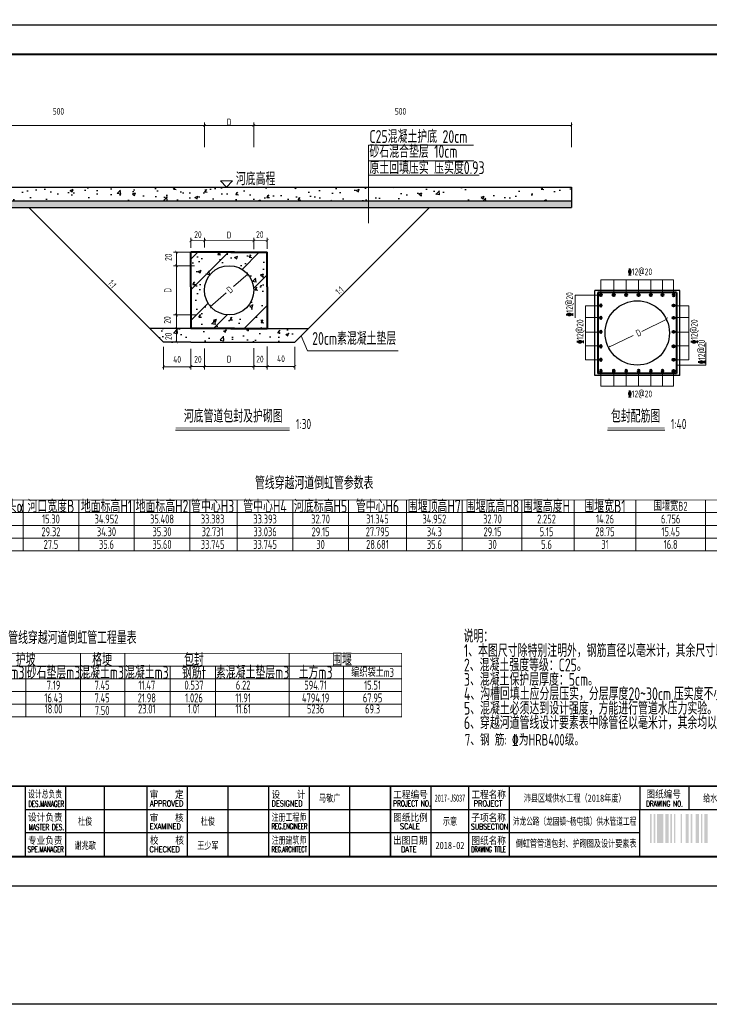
# Model space of a CAD drawing. Extents: x -493406 to 788281, y -294927 to -108123.
# Tile 2 of 7: x 453222 to 455910, y -294927 to -291086. Entities that reach past the tile are written whole.
import ezdxf
from ezdxf.enums import TextEntityAlignment as Align

# ---------------------------------------------------------------- set-up
doc = ezdxf.new("R2010")
doc.units = 0
doc.layers.add('GPSCOMMON', color=7, linetype='Continuous')
doc.layers.add('pp-com', color=7, linetype='Continuous')
for name, color, linetype, lineweight in [('标注', 4, 'Continuous', 13), ('粗线', 1, 'Continuous', 40), ('细线', 7, 'Continuous', 20), ('钢筋', 1, 'Continuous', 40)]:
    doc.layers.add(name, color=color, linetype=linetype, lineweight=lineweight)
doc.styles.add('gpshz', font='tssdeng.shx', dxfattribs={"width": 0.7, "bigfont": 'tssdchn.shx'})
doc.styles.add('图签', font='txt', dxfattribs={"width": 0.66})
doc.styles.add('图签 1', font='romanc.shx', dxfattribs={"width": 0.8})
doc.styles.add('图签1', font='romanc.shx', dxfattribs={"width": 0.8})
doc.dimstyles.new('1bi50', dxfattribs={"dimtxt": 35, "dimasz": 15, "dimexe": 15, "dimexo": 15, "dimgap": 0.01, "dimtad": 1, "dimdec": 0, "dimlfac": 0.5, "dimdsep": 46, "dimtxsty": 'gpshz', "dimblk": 'ARCHTICK', "dimcen": 2.5, "dimclrd": 256, "dimclre": 256, "dimclrt": 256, "dimadec": 0, "dimazin": 0, "dimtfac": 1, "dimtdec": 0, "dimtmove": 2, "dimatfit": 0, "dimfxl": 0, "dimlwd": -1, "dimlwe": -1, "dimarcsym": 0})

# ---------------------------------------------------------------- blocks, each defined once
blk = doc.blocks.new('_ArchTick')
at = {"color": 0, "linetype": 'ByBlock', "const_width": 0.15}
blk.add_lwpolyline([(-0.5, -0.5), (0.5, 0.5)], dxfattribs=at)
blk = doc.blocks.new('*D84')
at = {"layer": 'Defpoints', "color": 0}
for p in [(453889.1, -292290.8), (453833.5, -292344.2), (453889.1, -292344.2)]:
    blk.add_point(p, dxfattribs=at)
at = {"layer": '标注'}
for p, q in [((453885.3, -292290.8), (453822.2, -292290.8)), ((453833.5, -292290.8), (453833.5, -292344.2)), ((453885.3, -292344.2), (453822.2, -292344.2))]:
    blk.add_line(p, q, dxfattribs=at)
at = {"layer": '标注', "xscale": 11.25, "yscale": 11.25, "zscale": 11.25}
for p, rotation in [((453833.5, -292290.8), 90), ((453833.5, -292344.2), 270)]:
    blk.add_blockref('_ArchTick', p, dxfattribs=dict(at, rotation=rotation))
at = {"layer": '标注', "insert": (453801.9, -292321.1), "char_height": 26.25, "attachment_point": 5, "rotation": 90, "style": 'gpshz'}
blk.add_mtext('20', dxfattribs=at)
blk = doc.blocks.new('*D85')
at = {"layer": 'Defpoints', "color": 0}
for p in [(453906.1, -291992.7), (453833.5, -292045.8), (453907, -292045.8)]:
    blk.add_point(p, dxfattribs=at)
at = {"layer": '标注'}
for p, q in [((453902.4, -291992.7), (453822.2, -291992.7)), ((453833.5, -291992.7), (453833.5, -292045.8)), ((453903.2, -292045.8), (453822.2, -292045.8))]:
    blk.add_line(p, q, dxfattribs=at)
at = {"layer": '标注', "xscale": 11.25, "yscale": 11.25, "zscale": 11.25}
for p, rotation in [((453833.5, -291992.7), 90), ((453833.5, -292045.8), 270)]:
    blk.add_blockref('_ArchTick', p, dxfattribs=dict(at, rotation=rotation))
at = {"layer": '标注', "insert": (453801.7, -292012.6), "char_height": 26.25, "attachment_point": 5, "rotation": 90, "style": 'gpshz'}
blk.add_mtext('20', dxfattribs=at)
blk = doc.blocks.new('*D86')
at = {"layer": 'Defpoints', "color": 0}
for p in [(453907, -292045.8), (453833.5, -292237.8), (453908.2, -292237.8)]:
    blk.add_point(p, dxfattribs=at)
at = {"layer": '标注'}
for p, q in [((453903.2, -292045.8), (453822.2, -292045.8)), ((453833.5, -292045.8), (453833.5, -292237.8)), ((453904.5, -292237.8), (453822.2, -292237.8))]:
    blk.add_line(p, q, dxfattribs=at)
at = {"layer": '标注', "xscale": 11.25, "yscale": 11.25, "zscale": 11.25}
for p, rotation in [((453833.5, -292045.8), 90), ((453833.5, -292237.8), 270)]:
    blk.add_blockref('_ArchTick', p, dxfattribs=dict(at, rotation=rotation))
at = {"layer": '标注', "insert": (453799.6, -292141.8), "char_height": 26.2, "attachment_point": 5, "rotation": 90, "style": 'gpshz'}
blk.add_mtext('D', dxfattribs=at)
blk = doc.blocks.new('*D87')
at = {"layer": 'Defpoints', "color": 0}
for p in [(453908.2, -292237.8), (453833.5, -292290.8), (453915.6, -292290.8)]:
    blk.add_point(p, dxfattribs=at)
at = {"layer": '标注'}
for p, q in [((453904.5, -292237.8), (453822.2, -292237.8)), ((453833.5, -292237.8), (453833.5, -292290.8)), ((453911.9, -292290.8), (453822.2, -292290.8))]:
    blk.add_line(p, q, dxfattribs=at)
at = {"layer": '标注', "xscale": 11.25, "yscale": 11.25, "zscale": 11.25}
for p, rotation in [((453833.5, -292237.8), 90), ((453833.5, -292290.8), 270)]:
    blk.add_blockref('_ArchTick', p, dxfattribs=dict(at, rotation=rotation))
at = {"layer": '标注', "insert": (453797.3, -292257.6), "char_height": 26.25, "attachment_point": 5, "rotation": 90, "style": 'gpshz'}
blk.add_mtext('20', dxfattribs=at)
blk = doc.blocks.new('*D88')
at = {"layer": 'Defpoints', "color": 0}
for p in [(453942.3, -291948), (453889.3, -291980.4), (453942.4, -291978.1)]:
    blk.add_point(p, dxfattribs=at)
at = {"layer": '标注'}
for p, q in [((453942.4, -291974.3), (453942.2, -291936.8)), ((453889.3, -291976.6), (453889.2, -291937)), ((453889.2, -291948.2), (453942.3, -291948))]:
    blk.add_line(p, q, dxfattribs=at)
at = {"layer": '标注', "xscale": 11.25, "yscale": 11.25, "zscale": 11.25}
for p, rotation in [((453889.2, -291948.2), 180.1724947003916), ((453942.3, -291948), 0.1724947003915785)]:
    blk.add_blockref('_ArchTick', p, dxfattribs=dict(at, rotation=rotation))
at = {"layer": '标注', "insert": (453917, -291924.4), "char_height": 26.25, "attachment_point": 5, "rotation": 0.1725, "style": 'gpshz'}
blk.add_mtext('20', dxfattribs=at)
blk = doc.blocks.new('*D89')
at = {"layer": 'Defpoints', "color": 0}
for p in [(454134.3, -291948), (453942.4, -291978.1), (454134.4, -291984.4)]:
    blk.add_point(p, dxfattribs=at)
at = {"layer": '标注'}
for p, q in [((454134.4, -291980.7), (454134.2, -291936.8)), ((453942.4, -291974.3), (453942.2, -291937.4)), ((453942.3, -291948.6), (454134.3, -291948))]:
    blk.add_line(p, q, dxfattribs=at)
at = {"layer": '标注', "xscale": 11.25, "yscale": 11.25, "zscale": 11.25}
for p, rotation in [((453942.3, -291948.6), 180.1724947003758), ((454134.3, -291948), 0.1724947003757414)]:
    blk.add_blockref('_ArchTick', p, dxfattribs=dict(at, rotation=rotation))
at = {"layer": '标注', "insert": (454038.4, -291926), "char_height": 26.2, "attachment_point": 5, "rotation": 0.1725, "style": 'gpshz'}
blk.add_mtext('D', dxfattribs=at)
blk = doc.blocks.new('*D90')
at = {"layer": 'Defpoints', "color": 0}
for p in [(454187.3, -291948), (454134.4, -291984.4), (454187.4, -291983.1)]:
    blk.add_point(p, dxfattribs=at)
at = {"layer": '标注'}
for p, q in [((454187.4, -291979.4), (454187.3, -291936.8)), ((454134.4, -291980.7), (454134.2, -291937)), ((454134.3, -291948.2), (454187.3, -291948))]:
    blk.add_line(p, q, dxfattribs=at)
at = {"layer": '标注', "xscale": 11.25, "yscale": 11.25, "zscale": 11.25}
for p, rotation in [((454134.3, -291948.2), 180.1724947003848), ((454187.3, -291948), 0.1724947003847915)]:
    blk.add_blockref('_ArchTick', p, dxfattribs=dict(at, rotation=rotation))
at = {"layer": '标注', "insert": (454158.2, -291924.4), "char_height": 26.25, "attachment_point": 5, "rotation": 0.1725, "style": 'gpshz'}
blk.add_mtext('20', dxfattribs=at)
blk = doc.blocks.new('*D91')
at = {"layer": 'Defpoints', "color": 0}
for p in [(453782.7, -292359.1), (453889.3, -292401.5), (453889.3, -292440)]:
    blk.add_point(p, dxfattribs=at)
at = {"layer": '标注'}
for p, q in [((453782.7, -292362.8), (453782.7, -292451.3)), ((453889.3, -292405.2), (453889.3, -292451.3)), ((453782.7, -292440), (453889.3, -292440))]:
    blk.add_line(p, q, dxfattribs=at)
at = {"layer": '标注', "xscale": 11.25, "yscale": 11.25, "zscale": 11.25, "rotation": 180}
blk.add_blockref('_ArchTick', (453782.7, -292440), dxfattribs=at)
at = {"layer": '标注', "xscale": 11.25, "yscale": 11.25, "zscale": 11.25}
blk.add_blockref('_ArchTick', (453889.3, -292440), dxfattribs=at)
at = {"layer": '标注', "insert": (453836, -292411.1), "char_height": 26.25, "attachment_point": 5, "style": 'gpshz'}
blk.add_mtext('40', dxfattribs=at)
blk = doc.blocks.new('*D92')
at = {"layer": 'Defpoints', "color": 0}
for p in [(454294.1, -292357.9), (454187.4, -292400.3), (454294.1, -292438.8)]:
    blk.add_point(p, dxfattribs=at)
at = {"layer": '标注'}
for p, q in [((454294.1, -292361.6), (454294.1, -292450.1)), ((454187.4, -292404), (454187.4, -292450.1)), ((454187.4, -292438.8), (454294.1, -292438.8))]:
    blk.add_line(p, q, dxfattribs=at)
at = {"layer": '标注', "xscale": 11.25, "yscale": 11.25, "zscale": 11.25, "rotation": 180}
blk.add_blockref('_ArchTick', (454187.4, -292438.8), dxfattribs=at)
at = {"layer": '标注', "xscale": 11.25, "yscale": 11.25, "zscale": 11.25}
blk.add_blockref('_ArchTick', (454294.1, -292438.8), dxfattribs=at)
at = {"layer": '标注', "insert": (454240.8, -292408.9), "char_height": 26.25, "attachment_point": 5, "style": 'gpshz'}
blk.add_mtext('40', dxfattribs=at)
blk = doc.blocks.new('*D93')
at = {"layer": 'Defpoints', "color": 0}
for p in [(453942.4, -291498.8), (452706.6, -291587), (453942.4, -291587)]:
    blk.add_point(p, dxfattribs=at)
at = {"layer": '标注'}
for p, q in [((452706.6, -291583.2), (452706.6, -291487.5)), ((452706.6, -291498.8), (453942.4, -291498.8)), ((453942.4, -291583.2), (453942.4, -291487.5))]:
    blk.add_line(p, q, dxfattribs=at)
at = {"layer": '标注', "xscale": 11.25, "yscale": 11.25, "zscale": 11.25, "rotation": 180}
blk.add_blockref('_ArchTick', (452706.6, -291498.8), dxfattribs=at)
at = {"layer": '标注', "xscale": 11.25, "yscale": 11.25, "zscale": 11.25}
blk.add_blockref('_ArchTick', (453942.4, -291498.8), dxfattribs=at)
at = {"layer": '标注', "insert": (453373.2, -291443.6), "char_height": 26.25, "attachment_point": 5, "style": 'gpshz'}
blk.add_mtext('500', dxfattribs=at)
blk = doc.blocks.new('*D94')
at = {"layer": 'Defpoints', "color": 0}
for p in [(455373.2, -291498.8), (454134.4, -291587), (455373.2, -291587)]:
    blk.add_point(p, dxfattribs=at)
at = {"layer": '标注'}
for p, q in [((454134.4, -291583.2), (454134.4, -291487.5)), ((454134.4, -291498.8), (455373.2, -291498.8)), ((455373.2, -291583.2), (455373.2, -291487.5))]:
    blk.add_line(p, q, dxfattribs=at)
at = {"layer": '标注', "xscale": 11.25, "yscale": 11.25, "zscale": 11.25, "rotation": 180}
blk.add_blockref('_ArchTick', (454134.4, -291498.8), dxfattribs=at)
at = {"layer": '标注', "xscale": 11.25, "yscale": 11.25, "zscale": 11.25}
blk.add_blockref('_ArchTick', (455373.2, -291498.8), dxfattribs=at)
at = {"layer": '标注', "insert": (454706.6, -291443.6), "char_height": 26.25, "attachment_point": 5, "style": 'gpshz'}
blk.add_mtext('500', dxfattribs=at)
blk = doc.blocks.new('*D95')
at = {"layer": 'Defpoints', "color": 0}
for p in [(453889.3, -292366.1), (453942.4, -292365.3), (453942.4, -292438.8)]:
    blk.add_point(p, dxfattribs=at)
at = {"layer": '标注'}
for p, q in [((453889.3, -292369.9), (453889.3, -292450.1)), ((453942.4, -292369), (453942.4, -292450.1)), ((453889.3, -292438.8), (453942.4, -292438.8))]:
    blk.add_line(p, q, dxfattribs=at)
at = {"layer": '标注', "xscale": 11.25, "yscale": 11.25, "zscale": 11.25, "rotation": 180}
blk.add_blockref('_ArchTick', (453889.3, -292438.8), dxfattribs=at)
at = {"layer": '标注', "xscale": 11.25, "yscale": 11.25, "zscale": 11.25}
blk.add_blockref('_ArchTick', (453942.4, -292438.8), dxfattribs=at)
at = {"layer": '标注', "insert": (453917, -292411), "char_height": 26.25, "attachment_point": 5, "style": 'gpshz'}
blk.add_mtext('20', dxfattribs=at)
blk = doc.blocks.new('*D96')
at = {"layer": 'Defpoints', "color": 0}
for p in [(453942.4, -292365.3), (454134.4, -292364.1), (454134.4, -292438.8)]:
    blk.add_point(p, dxfattribs=at)
at = {"layer": '标注'}
for p, q in [((453942.4, -292369), (453942.4, -292450.1)), ((454134.4, -292367.8), (454134.4, -292450.1)), ((453942.4, -292438.8), (454134.4, -292438.8))]:
    blk.add_line(p, q, dxfattribs=at)
at = {"layer": '标注', "xscale": 11.25, "yscale": 11.25, "zscale": 11.25, "rotation": 180}
blk.add_blockref('_ArchTick', (453942.4, -292438.8), dxfattribs=at)
at = {"layer": '标注', "xscale": 11.25, "yscale": 11.25, "zscale": 11.25}
blk.add_blockref('_ArchTick', (454134.4, -292438.8), dxfattribs=at)
at = {"layer": '标注', "insert": (454038.4, -292410.4), "char_height": 26.2, "attachment_point": 5, "style": 'gpshz'}
blk.add_mtext('D', dxfattribs=at)
blk = doc.blocks.new('*D97')
at = {"layer": 'Defpoints', "color": 0}
for p in [(454187.4, -292356.7), (454134.4, -292364.1), (454187.4, -292438.8)]:
    blk.add_point(p, dxfattribs=at)
at = {"layer": '标注'}
for p, q in [((454134.4, -292367.8), (454134.4, -292450.1)), ((454187.4, -292360.4), (454187.4, -292450.1)), ((454134.4, -292438.8), (454187.4, -292438.8))]:
    blk.add_line(p, q, dxfattribs=at)
at = {"layer": '标注', "xscale": 11.25, "yscale": 11.25, "zscale": 11.25, "rotation": 180}
blk.add_blockref('_ArchTick', (454134.4, -292438.8), dxfattribs=at)
at = {"layer": '标注', "xscale": 11.25, "yscale": 11.25, "zscale": 11.25}
blk.add_blockref('_ArchTick', (454187.4, -292438.8), dxfattribs=at)
at = {"layer": '标注', "insert": (454158.6, -292410.1), "char_height": 26.25, "attachment_point": 5, "style": 'gpshz'}
blk.add_mtext('20', dxfattribs=at)
blk = doc.blocks.new('gj')
blk.add_hatch(color=256).paths.add_polyline_path([(2, 0, 1), (-2, 0, 1)])
blk.add_circle((0, 0), 2)
blk = doc.blocks.new('*D98')
at = {"layer": 'Defpoints', "color": 0}
for p in [(453942.4, -291498.8), (454134.4, -291498.8), (454134.4, -291498.8)]:
    blk.add_point(p, dxfattribs=at)
at = {"layer": '标注'}
for p, q in [((453942.4, -291495), (453942.4, -291487.5)), ((453942.4, -291498.8), (454134.4, -291498.8)), ((454134.4, -291495), (454134.4, -291487.5))]:
    blk.add_line(p, q, dxfattribs=at)
at = {"layer": '标注', "xscale": 11.25, "yscale": 11.25, "zscale": 11.25, "rotation": 180}
blk.add_blockref('_ArchTick', (453942.4, -291498.8), dxfattribs=at)
at = {"layer": '标注', "xscale": 11.25, "yscale": 11.25, "zscale": 11.25}
blk.add_blockref('_ArchTick', (454134.4, -291498.8), dxfattribs=at)
at = {"layer": '标注', "insert": (454038.4, -291485.6), "char_height": 26.2, "attachment_point": 5, "style": 'gpshz'}
blk.add_mtext('D', dxfattribs=at)
blk = doc.blocks.new('*U69')
at = {"color": 0}
for p, q in [((129, 10.34), (129, 34.34)), ((142.36, 10.34), (142.36, 34.34)), ((157, 10.34), (157, 34.34)), ((171, 10.34), (171, 34.34)), ((185, 10.34), (185, 34.34)), ((199, 10.34), (199, 34.34)), ((213, 10.34), (213, 34.34)), ((227, 10.34), (227, 34.34)), ((255, 10.34), (255, 34.34)), ((268, 10.34), (268, 34.34)), ((282, 10.34), (282, 34.34)), ((327, 34.34), (327, 26.34)), ((343.88, 34.34), (343.88, 26.34)), ((115, 26.34), (330, 26.34)), ((327, 26.34), (410, 26.34)), ((327, 10.34), (327, 26.34)), ((115, 18.34), (327, 18.34))]:
    blk.add_line(p, q, dxfattribs=at)
blk.add_lwpolyline([(0, 0), (420, 0), (420, 297), (0, 297)], close=True, dxfattribs=at)
for points, const_width in [([(410, 10), (410, 287), (25, 287), (25, 10), (410, 10)], 0.75), ([(25, 34.34), (410, 34.34)], 0.5), ([(115, 10.34), (115, 34.34)], 0.5), ([(241, 10.34), (241, 34.34)], 0.5), ([(327, 10.34), (327, 26.34)], 0.35), ([(327, 26.34), (410, 26.34)], 0.35)]:
    blk.add_lwpolyline(points, dxfattribs=dict(at, const_width=const_width))
for points in [[(330.54, 14.73), (330.54, 24.73), (331.09, 14.73), (331.09, 24.73)], [(331.74, 14.73), (331.74, 24.73), (332.29, 14.73), (332.29, 24.73)], [(332.94, 14.73), (332.94, 24.73), (335.14, 14.73), (335.14, 24.73)], [(335.79, 14.73), (335.79, 24.73), (336.89, 14.73), (336.89, 24.73)], [(337.54, 14.73), (337.54, 24.73), (338.09, 14.73), (338.09, 24.73)], [(338.74, 14.73), (338.74, 24.73), (339.29, 14.73), (339.29, 24.73)], [(341.04, 14.73), (341.04, 24.73), (341.59, 14.73), (341.59, 24.73)], [(342.79, 14.73), (342.79, 24.73), (343.89, 14.73), (343.89, 24.73)], [(344.54, 14.73), (344.54, 24.73), (345.09, 14.73), (345.09, 24.73)], [(346.29, 14.73), (346.29, 24.73), (347.39, 14.73), (347.39, 24.73)], [(348.04, 14.73), (348.04, 24.73), (348.59, 14.73), (348.59, 24.73)], [(349.24, 14.73), (349.24, 24.73), (350.34, 14.73), (350.34, 24.73)]]:
    blk.add_solid(points, dxfattribs=at)
at = {"color": 0, "linetype": 'Continuous'}
for s, height, style, width, p in [('设计总负责', 2.5, '图签', 0.67, (115.98, 30.39)), ('审    定', 2.5, '图签', 0.85, (157.92, 30.22)), ('设    计', 2.5, '图签', 0.85, (199.94, 30.25)), ('工程编号', 2.5, '图签', 0.85, (241.94, 30.2)), ('工程名称', 2.5, '图签', 0.85, (268.91, 30.22)), ('图纸编号', 2.5, '图签', 0.85, (329.28, 30.36)), ('DES.MANAGER', 2, '图签1', 0.55, (116.1, 27.26)), ('APPROVED', 2, '图签 1', 0.75, (158.02, 27.38)), ('DESIGNED', 2, '图签 1', 0.78, (199.99, 27.38)), ('PROJECT NO.', 2, '图签 1', 0.6, (241.93, 27.38)), ('PROJECT', 2, '图签 1', 0.8, (269.68, 27.39)), ('DRAWING NO.', 2, '图签 1', 0.59, (329.18, 27.29)), ('CSCEC AECOM CONSULTANTS CO.,LTD', 3, '图签', 1.07, (41.06, 21.47)), ('设计负责', 2.5, '图签', 0.85, (115.98, 22.4)), ('审    核', 2.5, '图签', 0.85, (157.92, 22.21)), ('注册工程师', 2.5, '图签', 0.68, (200, 22.38)), ('图纸比例', 2.5, '图签', 0.85, (241.94, 22.31)), ('子项名称', 2.5, '图签', 0.85, (268.88, 22.24)), ('MASTER DES.', 2, '图签1', 0.57, (116.21, 19.2)), ('EXAMINED', 2, '图签 1', 0.79, (157.88, 19.46)), ('REG.ENGINEER', 2, '图签 1', 0.53, (199.98, 19.5)), ('SCALE', 2, '图签 1', 0.8, (244.22, 19.48)), ('SUBSECTION', 2, '图签 1', 0.64, (268.76, 19.39)), ('专业负责', 2.5, '图签', 0.85, (115.95, 14.38)), ('校    核', 2.5, '图签', 0.85, (158, 14.42)), ('注册建筑师', 2.5, '图签', 0.68, (200.02, 14.45)), ('出图日期', 2.5, '图签', 0.85, (241.87, 14.4)), ('图纸名称', 2.5, '图签', 0.85, (268.91, 14.33)), ('SPE.MANAGER', 2, '图签 1', 0.56, (115.81, 11.53)), ('CHECKED', 2, '图签 1', 0.85, (157.85, 11.55)), ('REG.ARCHITECT', 2, '图签 1', 0.5, (199.98, 11.52)), ('DATE', 2, '图签 1', 0.8, (244.61, 11.52)), ('DRAWING TITLE', 2, '图签 1', 0.5, (268.86, 11.53))]:
    blk.add_text(s, height=height, dxfattribs=dict(at, style=style, width=width)).set_placement(p)
at = {"color": 0, "linetype": 'Continuous', "style": '图签', "flags": 8}
for tag, width, p, p2 in [('设计总负责', 0.611046, (130.25, 28.99), (141.11, 28.99)), ('工程名称', 2.988281, (283.25, 28.99), (325.75, 28.99)), ('图纸编号', 2.575163, (345.13, 28.99), (381.76, 28.99)), ('子项名称', 2.988281, (283.25, 20.99), (325.75, 20.99))]:
    blk.add_attdef(tag, text='', height=2.5, dxfattribs=dict(at, width=width)).set_placement(p, p2, align=Align.FIT)
at = {"color": 0, "linetype": 'Continuous', "ltscale": 0.055, "style": '图签', "flags": 8}
for tag, width, p, p2 in [('审定', 1.617188, (172.25, 28.99), (183.75, 28.99)), ('设计', 1.617188, (214.25, 28.99), (225.75, 28.99)), ('工程编号', 0.738284, (256.25, 28.99), (266.75, 28.99)), ('版本', 1.530605, (397.87, 28.99), (408.75, 28.99)), ('设计负责', 0.763807, (130.25, 20.99), (141.11, 20.99)), ('审核', 1.617188, (172.25, 20.99), (183.75, 20.99)), ('注册工程师', 0.646875, (214.25, 20.99), (225.75, 20.99)), ('图纸比例', 0.738284, (256.25, 20.99), (266.75, 20.99)), ('专业负责', 0.763807, (130.25, 12.65), (141.11, 12.65)), ('校核', 1.617188, (172.25, 12.65), (183.75, 12.65)), ('注册建筑师', 0.646875, (214.25, 12.65), (225.75, 12.65)), ('出图日期', 0.738284, (256.25, 12.65), (266.75, 12.65))]:
    blk.add_attdef(tag, text='', height=2.5, dxfattribs=dict(at, width=width)).set_placement(p, p2, align=Align.FIT)
at = {"color": 0, "linetype": 'Continuous', "style": '图签'}
for tag, p, width in [('设计证书', (43.26, 16.37), 1.55), ('咨询证书', (43.26, 12.88), 0.9)]:
    blk.add_attdef(tag, p, '', height=2, dxfattribs=dict(at, width=width))
at = {"color": 0, "linetype": 'Continuous', "style": '图签', "width": 0.85}
for tag, height, p in [('图纸名称_2_1', 2.2, (305.02, 15.12)), ('图纸名称_1_1', 2.5, (305.02, 13.35)), ('图纸名称_2_2', 2.2, (305.02, 11.51))]:
    blk.add_attdef(tag, text='', height=height, dxfattribs=at).set_placement(p, align=Align.CENTER)
blk = doc.blocks.new('20180504.1607550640')
at = {"layer": 'GPSCOMMON'}
h = blk.add_hatch(dxfattribs=at)
h.set_pattern_fill('AR-CONC', color=256, scale=0.666665, style=0)
h.set_pattern_definition([(50, (-826994.75, 120565.01), (121.456142, -10.6260305), [12.699968, -139.699651]), (355, (-826994.75, 120565.01), (-23.495556, 127.370912), [10.159975, -111.76011]), (100.451445, (-826984.63, 120564.13), (97.960586, 116.744876), [10.793312, -118.726533]), (46.1842, (-826994.75, 120598.88), (180.718909, -28.028149), [19.049952, -209.549476]), (96.635558, (-826979.7, 120596.54), (158.269027, 164.950337), [16.189975, -178.08996]), (351.184151, (-826994.75, 120598.88), (158.269027, 164.950337), [15.23994, -167.639402]), (21, (-826977.82, 120590.41), (101.076008, -68.176628), [12.699968, -139.699651]), (326, (-826977.82, 120590.41), (41.201249, 122.79167), [10.159975, -111.759721]), (71.451445, (-826969.4, 120584.73), (142.277257, 54.615043), [10.793312, -118.726328]), (37.5, (-826994.75, 120565.013), (2.0590637, 56.369885), [0, -110.4050573, 0, -113.4530497, 0, -112.183053]), (7.5, (-826994.75, 120565.013), (44.5463303, 66.786883), [0, -64.6851716, 0, -107.8650637, 0, -42.7565598]), (327.5, (-827032.513, 120565.013), (90.3935041, -3.8191531), [0, -42.3332275, 0, -132.0796698, 0, -175.259562]), (317.5, (-827049.446, 120565.01), (98.7525407, 16.9509516), [0, -55.033196, 0, -87.7144474, 0, -124.459689])])
h.paths.add_polyline_path([(454926.38, -291739.11), (453185.05, -291739.11), (453238.38, -291792.44), (454873.04, -291792.44)])
h.paths.add_polyline_path([(452706.56, -291739.11), (452706.56, -291792.44), (453238.38, -291792.44), (453185.05, -291739.11)])
h.paths.add_polyline_path([(455373.22, -291792.44), (455373.22, -291739.11), (454926.38, -291739.11), (454873.04, -291792.44)])
h = blk.add_hatch(dxfattribs=at)
h.set_pattern_fill('DOTS', color=256, scale=13.3333, style=0)
h.set_pattern_definition([(0, (-826994.751, 120565.013), (10.58330687, 21.16661375), [0, -21.16661375])])
h.paths.add_polyline_path([(454873.04, -291792.44), (453238.38, -291792.44), (453265.05, -291819.11), (454846.38, -291819.11)])
h.paths.add_polyline_path([(452706.56, -291792.44), (452706.56, -291819.11), (453265.05, -291819.11), (453238.38, -291792.44)])
h.paths.add_polyline_path([(455373.22, -291819.11), (455373.22, -291792.44), (454873.04, -291792.44), (454846.38, -291819.11)])
h = blk.add_hatch(dxfattribs=at)
h.set_pattern_fill('ANSI31', color=256, scale=26.6666, style=0)
h.set_pattern_definition([(45, (-200347.76, -24885.18), (-59.868224, 59.868224), [])])
h.paths.add_polyline_path([(454187.42, -291992.73), (454044.58, -291992.73), (453889.33, -291992.73), (453889.33, -292128.44), (453889.33, -292290.82), (454059.42, -292290.82), (454187.42, -292290.82), (454187.42, -292128.44)])
h.paths.add_polyline_path([(454134.38, -292141.78, -1), (453942.38, -292141.78, -1)], flags=16)
h.paths.add_polyline_path([(453828.11, -292345.9), (453828.11, -292296.36), (453782.35, -292296.36), (453782.35, -292345.9)], flags=9)
h = blk.add_hatch(dxfattribs=at)
h.set_pattern_fill('AR-CONC', color=256, scale=0.666665, style=0)
h.set_pattern_definition([(50, (-771055.63, 171698.15), (121.456142, -10.6260305), [12.699968, -139.699651]), (355, (-771055.63, 171698.15), (-23.495556, 127.370912), [10.159975, -111.76011]), (100.451445, (-771045.51, 171697.26), (97.960586, 116.744876), [10.793312, -118.726533]), (46.1842, (-771055.63, 171732.01), (180.718909, -28.028149), [19.049952, -209.549476]), (96.635558, (-771040.57, 171729.68), (158.269027, 164.950337), [16.189975, -178.08996]), (351.184151, (-771055.63, 171732.01), (158.269027, 164.950337), [15.23994, -167.639402]), (21, (-771038.69, 171723.55), (101.076008, -68.176628), [12.699968, -139.699651]), (326, (-771038.7, 171723.55), (41.201249, 122.79167), [10.159975, -111.759721]), (71.451445, (-771030.27, 171717.86), (142.277257, 54.615043), [10.793312, -118.726328]), (37.5, (-771055.628, 171698.146), (2.0590637, 56.369885), [0, -110.4050573, 0, -113.4530497, 0, -112.183053]), (7.5, (-771055.63, 171698.146), (44.5463303, 66.786883), [0, -64.6851716, 0, -107.8650637, 0, -42.7565598]), (327.5, (-771093.39, 171698.146), (90.3935041, -3.8191531), [0, -42.3332275, 0, -132.07967, 0, -175.259562]), (317.5, (-771110.32, 171698.146), (98.7525407, 16.9509516), [0, -55.033196, 0, -87.7144474, 0, -124.459689])])
h.paths.add_polyline_path([(454187.42, -291992.73), (454044.58, -291992.73), (453889.33, -291992.73), (453889.33, -292128.44), (453889.33, -292290.82), (454059.42, -292290.82), (454187.42, -292290.82), (454187.42, -292128.44)])
h.paths.add_polyline_path([(454134.38, -292141.78, -1), (453942.38, -292141.78, -1)], flags=16)
h = blk.add_hatch(dxfattribs=at)
h.set_pattern_fill('AR-CONC', color=256, scale=0.666665, style=0)
h.set_pattern_definition([(50, (-200347.76, -24885.18), (121.456142, -10.62603), [12.699968, -139.69965]), (355, (-200347.76, -24885.18), (-23.495159, 127.370777), [10.159975, -111.75972]), (100.451, (-200337.64, -24886.07), (97.961423, 116.744167), [10.793306, -118.72637]), (46.1842, (-200347.76, -24851.32), (180.71891, -28.02815), [19.04995, -209.549476]), (96.6356, (-200332.7, -24853.65), (158.269094, 164.94996), [16.18996, -178.089555]), (351.184, (-200347.76, -24851.32), (158.26934, 164.949666), [15.23996, -167.63958]), (21, (-200330.83, -24859.78), (101.076334, -68.176842), [12.699968, -139.69965]), (326, (-200330.83, -24859.78), (41.20125, 122.79167), [10.159975, -111.75972]), (71.4514, (-200322.4, -24865.46), (142.277305, 54.615102), [10.793306, -118.72637]), (37.5, (-200347.76, -24885.183), (2.0590637, 56.369885), [0, -110.405057, 0, -113.45305, 0, -112.183053]), (7.5, (-200347.76, -24885.18), (44.5463303, 66.786883), [0, -64.6851716, 0, -107.8650637, 0, -42.75656]), (327.5, (-200385.522, -24885.183), (90.393504, -3.819153), [0, -42.3332275, 0, -132.07967, 0, -175.259562]), (317.5, (-200402.456, -24885.18), (98.752541, 16.950952), [0, -55.033196, 0, -87.714447, 0, -124.459689])])
h.paths.add_polyline_path([(454347.42, -292290.82), (454187.42, -292290.82), (454044.58, -292290.82), (453889.33, -292290.82), (453729.33, -292290.82), (453782.67, -292344.15), (453889.33, -292344.15), (454214.67, -292344.15), (454294.09, -292344.15)])
h.paths.add_polyline_path([(453828.11, -292345.9), (453828.11, -292296.36), (453782.35, -292296.36), (453782.35, -292345.9)], flags=9)
for p, q in [((452706.56, -291739.11), (455373.22, -291739.11)), ((455373.22, -291739.11), (455373.22, -291819.11)), ((452706.56, -291792.44), (455373.22, -291792.44)), ((452706.56, -291819.11), (455373.22, -291819.11)), ((455464.02, -292473.71), (455464.02, -292142.71)), ((455795.02, -292142.71), (455464.02, -292142.71)), ((455795.02, -292473.71), (455795.02, -292142.71)), ((453889.33, -292290.82), (453729.33, -292290.82)), ((454187.42, -292290.82), (454347.42, -292290.82)), ((453889.33, -292344.15), (453782.67, -292344.15)), ((453889.33, -292344.15), (454214.67, -292344.15)), ((454214.67, -292344.15), (454294.09, -292344.15)), ((455795.02, -292473.71), (455464.02, -292473.71))]:
    blk.add_line(p, q, dxfattribs=at)
blk.add_lwpolyline([(451460.3, -283910.4), (458292.3, -283910.4), (458292.3, -294926.9), (451460.3, -294926.9)], close=True, dxfattribs=at)
for centre, radius in [((454038.38, -292141.78), 96), ((455629.52, -292308.21), 125.5)]:
    blk.add_circle(centre, radius, dxfattribs=at)
at = {"layer": '标注'}
for p, q in [((454582.11, -291879.36), (454582.11, -291575.44)), ((454582.11, -291575.44), (454991.7, -291575.44)), ((454582.11, -291636.5), (454992.6, -291636.5)), ((454582.11, -291692.22), (455013.2, -291692.22)), ((454052.3, -291715.12), (454004.32, -291715.12)), ((454004.32, -291715.12), (454028.31, -291739.11)), ((454028.31, -291739.11), (454052.3, -291715.12)), ((454112.11, -292077.99), (454055.27, -292127.17)), ((455487.82, -292160.11), (455487.82, -292100.61)), ((455487.82, -292100.61), (455771.22, -292100.61)), ((455537.62, -292160.11), (455537.62, -292100.61)), ((455585.92, -292160.11), (455585.92, -292100.61)), ((455634.72, -292160.11), (455634.72, -292100.61)), ((455682.02, -292160.11), (455682.02, -292100.61)), ((455727.62, -292160.11), (455727.62, -292100.61)), ((455771.22, -292160.11), (455771.22, -292100.61)), ((453964.64, -292205.57), (454026.83, -292151.77)), ((455476.22, -292160.81), (455387.87, -292160.81)), ((455387.87, -292248.57), (455387.87, -292160.81)), ((455487.82, -292202.51), (455428.32, -292202.51)), ((455428.32, -292202.51), (455428.32, -292412.51)), ((455771.22, -292202.51), (455830.73, -292202.51)), ((455830.73, -292202.51), (455830.73, -292412.51)), ((455487.82, -292247.61), (455428.32, -292247.61)), ((455744.87, -292253.81), (455647.87, -292301.91)), ((455771.22, -292247.61), (455830.73, -292247.61)), ((454318.92, -292319.33), (454344.41, -292377.75)), ((455487.82, -292305.31), (455428.32, -292305.31)), ((455519.17, -292363.62), (455613.11, -292317.92)), ((455771.22, -292305.31), (455830.73, -292305.31)), ((455487.82, -292358.81), (455428.32, -292358.81)), ((455771.22, -292358.81), (455830.73, -292358.81)), ((455897.27, -292433.61), (455897.27, -292345.86)), ((454344.41, -292377.75), (454697.4, -292377.75)), ((455487.82, -292412.51), (455428.32, -292412.51)), ((455771.22, -292412.51), (455830.73, -292412.51)), ((455782.82, -292433.61), (455897.27, -292433.61)), ((455487.82, -292456.31), (455487.82, -292515.82)), ((455537.62, -292456.31), (455537.62, -292515.82)), ((455585.92, -292456.31), (455585.92, -292515.82)), ((455634.72, -292456.31), (455634.72, -292515.82)), ((455682.02, -292456.31), (455682.02, -292515.82)), ((455727.62, -292456.31), (455727.62, -292515.82)), ((455771.22, -292456.31), (455771.22, -292515.82)), ((455487.82, -292515.82), (455771.22, -292515.82)), ((453830.12, -292687.82), (454273.88, -292687.82)), ((455513.85, -292687.82), (455736.83, -292687.82)), ((453235.77, -292959.4), (453235.77, -293157.83)), ((453452.22, -292959.4), (453452.22, -293157.83)), ((453668.67, -292959.4), (453668.67, -293157.83)), ((453885.13, -292959.4), (453885.13, -293157.83)), ((454070.34, -292959.4), (454070.34, -293157.83)), ((454286.79, -292959.4), (454286.79, -293157.83)), ((454503.24, -292959.4), (454503.24, -293157.83)), ((454730.32, -292959.4), (454730.32, -293157.83)), ((454946.77, -292959.4), (454946.77, -293157.83)), ((455179, -292959.4), (455179, -293157.83)), ((455383.13, -292959.4), (455383.13, -293157.83)), ((455624.39, -292959.4), (455624.39, -293157.83)), ((455894.81, -292959.4), (455894.81, -293157.83)), ((452298.31, -293009.01), (456502.85, -293009.01)), ((452298.31, -293058.61), (456502.85, -293058.61)), ((452298.31, -293108.22), (456502.85, -293108.22)), ((452298.31, -293157.83), (456502.85, -293157.83)), ((453459.4, -293557.71), (453459.4, -293805.85)), ((453631.5, -293557.71), (453631.5, -293805.86)), ((454272, -293557.71), (454272, -293805.91)), ((452632.01, -293607.54), (454711.4, -293607.54)), ((453245.68, -293607.38), (453245.68, -293805.83)), ((453808.9, -293607.38), (453808.9, -293805.87)), ((453984.83, -293607.38), (453984.83, -293805.89)), ((454484.03, -293607.54), (454484.03, -293805.92)), ((452413.8, -293657.21), (454711.4, -293657.21)), ((452341.2, -293706.88), (454711.4, -293706.88)), ((452341.2, -293756.39), (454711.4, -293756.55)), ((452341.2, -293805.77), (454711.4, -293805.94))]:
    blk.add_line(p, q, dxfattribs=at)
for points, const_width in [([(453830.12, -292678.85), (454273.88, -292678.85)], 3.75), ([(455513.85, -292678.85), (455736.83, -292678.85)], 3.75), ([(452298.31, -292959.4), (456502.85, -292959.4), (456502.85, -293157.83)], 3.01), ([(452341.2, -293557.87), (454711.4, -293557.87), (454711.4, -293805.94)], 3.02)]:
    blk.add_lwpolyline(points, dxfattribs=dict(at, const_width=const_width))
at = {"layer": '粗线'}
for p, q in [((453889.33, -292128.44), (453889.33, -291992.73)), ((454059.42, -291992.73), (453889.33, -291992.73)), ((454044.58, -291992.73), (454187.42, -291992.73)), ((454187.42, -292128.44), (454187.42, -291992.73)), ((453889.33, -292128.44), (453889.33, -292290.82)), ((454187.42, -292128.44), (454187.42, -292290.82)), ((455476.22, -292150.71), (455476.22, -292465.71)), ((455782.82, -292150.71), (455476.22, -292150.71)), ((455782.82, -292150.71), (455782.82, -292465.71)), ((454059.42, -292290.82), (453889.33, -292290.82)), ((454044.58, -292290.82), (454187.42, -292290.82)), ((455782.82, -292465.71), (455476.22, -292465.71))]:
    blk.add_line(p, q, dxfattribs=at)
at = {"layer": '细线'}
for p, q in [((453257.62, -291819.11), (453782.67, -292344.15)), ((454819.14, -291819.11), (454294.09, -292344.15))]:
    blk.add_line(p, q, dxfattribs=at)
at = {"layer": 'pp-com'}
ref = blk.add_blockref('*U69', (451944.4, -294464.23), dxfattribs=dict(at, xscale=11.3, yscale=11.3, zscale=11.3))
ref.add_attrib('图纸编号', '给水－施－A－10－水－09', dxfattribs={"layer": '0', "color": 1, "height": 28.25, "style": '图签', "width": 0.7, "flags": 8}).set_placement((456051.32, -294136.65), align=Align.CENTER)
ref.add_attrib('子项名称', '沛龙公路（龙固镇~杨屯镇）供水管道工程', dxfattribs={"layer": '0', "color": 1, "height": 28.25, "style": '图签', "width": 0.642525, "flags": 8}).set_placement((455145.13, -294227.05), (455625.38, -294227.05), align=Align.FIT)
ref.add_attrib('工程名称', '沛县区域供水工程（2018年度）', dxfattribs={"layer": '0', "color": 1, "height": 28.25, "style": '图签', "width": 0.7, "flags": 8}).set_placement((455385.25, -294136.65), align=Align.CENTER)
ref.add_attrib('出图日期', '2018-02', dxfattribs={"layer": '0', "color": 1, "height": 28.25, "style": '图签', "width": 0.7, "flags": 8}).set_placement((454899.35, -294321.28), align=Align.CENTER)
ref.add_attrib('图纸比例', '示意', dxfattribs={"layer": '0', "color": 0, "height": 28.25, "style": '图签', "width": 0.7, "flags": 8}).set_placement((454899.35, -294227.05), align=Align.CENTER)
ref.add_attrib('工程编号', '2017-JS037', dxfattribs={"layer": '0', "color": 0, "height": 28.25, "style": '图签', "width": 0.587346, "flags": 8}).set_placement((454840.03, -294136.65), (454958.68, -294136.65), align=Align.FIT)
ref.add_attrib('设计', '马敬广', dxfattribs={"layer": '0', "color": 0, "height": 28.25, "style": '图签', "width": 0.7, "flags": 8}).set_placement((454430.4, -294136.65), align=Align.CENTER)
ref.add_attrib('校核', '王少军', dxfattribs={"layer": '0', "color": 0, "height": 28.25, "style": '图签', "width": 0.7, "flags": 8}).set_placement((453955.8, -294321.28), align=Align.CENTER)
ref.add_attrib('审核', '杜俊', dxfattribs={"layer": '0', "color": 0, "height": 28.25, "style": '图签', "width": 0.7, "flags": 8}).set_placement((453955.8, -294227.05), align=Align.CENTER)
ref.add_attrib('专业负责', '谢兆歌', dxfattribs={"layer": '0', "color": 0, "height": 28.25, "style": '图签', "width": 0.7, "flags": 8}).set_placement((453477.6, -294321.28), align=Align.CENTER)
ref.add_attrib('设计负责', '杜俊', dxfattribs={"layer": '0', "color": 0, "height": 28.25, "style": '图签', "width": 0.7, "flags": 8}).set_placement((453477.6, -294227.05), align=Align.CENTER)
ref.add_attrib('图纸名称_1_1', '倒虹管管道包封、护砌图及设计要素表', dxfattribs={"layer": '0', "color": 0, "height": 28.25, "style": '图签', "width": 0.7}).set_placement((455391.16, -294313.32), align=Align.CENTER)
at = {"layer": '标注'}
for p, xscale, yscale, zscale, rotation in [((454110.98, -292078.97), 11.2499999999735, 11.2499999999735, 11.2499999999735, 40.8651172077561), ((453965.78, -292204.59), 11.2499999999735, 11.2499999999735, 11.2499999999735, 220.8651172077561), ((455744.87, -292253.81), 11.25000000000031, 11.25000000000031, 11.25000000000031, 25.94412382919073), ((455518.71, -292364.94), 11.25000000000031, 11.25000000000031, 11.25000000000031, 205.9441238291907)]:
    blk.add_blockref('_ArchTick', p, dxfattribs=dict(at, xscale=xscale, yscale=yscale, zscale=zscale, rotation=rotation))
at = {"layer": '钢筋', "yscale": 2, "zscale": 2, "rotation": 180}
for p, xscale in [((455487.82, -292160.11), 2), ((455537.62, -292160.11), 2), ((455585.92, -292160.11), 2), ((455634.72, -292160.11), 2), ((455682.02, -292160.11), 2), ((455727.62, -292160.11), 2), ((455771.22, -292160.11), -2)]:
    blk.add_blockref('gj', p, dxfattribs=dict(at, xscale=xscale))
at = {"layer": '钢筋', "yscale": 2, "zscale": 2}
for p, xscale in [((455487.82, -292201.11), -2), ((455771.22, -292201.11), 2), ((455487.82, -292249.01), -2), ((455771.22, -292249.01), 2), ((455487.82, -292303.91), -2), ((455771.22, -292303.91), 2), ((455487.82, -292360.21), -2), ((455771.22, -292360.21), 2), ((455487.82, -292412.51), -2), ((455771.22, -292412.51), 2), ((455487.82, -292456.31), -2), ((455537.62, -292456.31), -2), ((455585.92, -292456.31), -2), ((455634.72, -292456.31), -2), ((455682.02, -292456.31), -2), ((455727.62, -292456.31), -2), ((455771.22, -292456.31), 2)]:
    blk.add_blockref('gj', p, dxfattribs=dict(at, xscale=xscale))
at = {"layer": '标注', "style": 'gpshz', "width": 0.7}
for s, height, p in [('C25混凝土护底 20cm', 50, (454585.53, -291567.04)), ('砂石混合垫层 10cm', 50, (454585.53, -291624.9)), ('原土回填压实 压实度0.93', 50, (454585.53, -291688.42)), ('河底高程', 50, (454064.75, -291732.02)), ('%%13212@20', 26.25, (455592.32, -292082.75)), ('%%13212@20', 26.25, (455592.32, -292558.92)), ('管线穿越河道倒虹管参数表', 50, (454139.17, -292918.06)), ('管线穿越河道倒虹管工程量表', 50, (453177.41, -293521.86)), ('说明：', 50, (454952.37, -293515.79)), ('1、本图尺寸除特别注明外，钢筋直径以毫米计，其余尺寸以厘米计。', 50, (454953.86, -293572.04)), ('2、混凝土强度等级：C25。', 50, (454953.86, -293628.29)), ('3、混凝土保护层厚度：5cm。', 50, (454953.86, -293684.54)), ('4、沟槽回填土应分层压实，分层厚度20~30cm,压实度不小于0.93。', 50, (454953.86, -293740.53)), ('5、混凝土必须达到设计强度，方能进行管道水压力实验。', 50, (454953.86, -293797.04)), ('6、穿越河道管线设计要素表中除管径以毫米计，其余均以米计。', 50, (454953.86, -293853.66)), ('7、钢 筋: %%132为HRB400级。', 45.2, (454957.4, -293917.74))]:
    blk.add_text(s, height=height, dxfattribs=at).set_placement(p)
for s, rotation, p in [('1:1', 309.60284, (453563.69, -292114.92)), ('1:1', 39.60284, (454466.66, -292162.07)), ('\x8412@20', 90, (455378.56, -292244.27)), ('%%13212@20', 90, (455419.7, -292350.35)), ('%%13212@20', 90, (455864.59, -292350.35)), ('D', 25.94412, (455631.97, -292323.39)), ('\x8412@20', 90, (455893.29, -292429.31))]:
    blk.add_text(s, height=26.25, rotation=rotation, dxfattribs=at).set_placement(p)
for s, height, p in [('20cm素混凝土垫层', 50, (454690.1, -292369.62, -6657.95)), ('河底管道包封及护砌图', 50, (454247.01, -292672.69)), ('包封配筋图', 50, (455719.31, -292672.69)), ('1:30', 40, (454358.22, -292695.3)), ('1:40', 40, (455821.17, -292695.3))]:
    blk.add_text(s, height=height, dxfattribs=at).set_placement(p, align=Align.BOTTOM_RIGHT)
for s, height, p in [('钢制弯头α', 50, (453147.95, -292984.2)), ('河口宽度B', 50, (453344, -292984.2)), ('地面标高H1', 50, (453560.45, -292984.2)), ('地面标高H2', 50, (453776.9, -292984.2)), ('管中心H3', 50, (453974.24, -292984.2)), ('管中心H4', 50, (454178.56, -292984.2)), ('河底标高H5', 50, (454395.01, -292984.2)), ('管中心H6', 50, (454616.78, -292984.2)), ('围堰顶高H7', 50, (454838.55, -292984.2)), ('围堰底高H8', 50, (455065.19, -292984.2)), ('围堰高度H', 50, (455275.79, -292984.2)), ('围堰宽B1', 50, (455503.76, -292984.2)), ('围堰宽B2', 35, (455759.6, -292984.2)), ('15.30', 35, (453344, -293033.81)), ('34.952', 35, (453560.45, -293033.81)), ('35.408', 35, (453776.9, -293033.81)), ('33.383', 35, (453974.24, -293033.81)), ('33.393', 35, (454178.56, -293033.81)), ('32.70', 35, (454395.01, -293033.81)), ('31.345', 35, (454616.78, -293033.81)), ('34.952', 35, (454838.55, -293033.81)), ('32.70', 35, (455065.19, -293033.81)), ('2.252', 35, (455275.79, -293033.81)), ('14.26', 35, (455503.76, -293033.81)), ('6.756', 35, (455759.6, -293033.81)), ('29.32', 35, (453344, -293083.42)), ('34.30', 35, (453560.45, -293083.42)), ('35.30', 35, (453776.9, -293083.42)), ('32.731', 35, (453974.24, -293083.42)), ('33.036', 35, (454178.56, -293083.42)), ('29.15', 35, (454395.01, -293083.42)), ('27.795', 35, (454616.78, -293083.42)), ('34.3', 35, (454838.55, -293083.42)), ('29.15', 35, (455065.19, -293083.42)), ('5.15', 35, (455275.79, -293083.42)), ('28.75', 35, (455503.76, -293083.42)), ('15.45', 35, (455759.6, -293083.42)), ('27.5', 35, (453344, -293133.02)), ('35.6', 35, (453560.45, -293133.02)), ('35.60', 35, (453776.9, -293133.02)), ('33.745', 35, (453974.24, -293133.02)), ('33.745', 35, (454178.56, -293133.02)), ('30', 35, (454395.01, -293133.02)), ('28.681', 35, (454616.78, -293133.02)), ('35.6', 35, (454838.55, -293133.02)), ('30', 35, (455065.19, -293133.02)), ('5.6', 35, (455275.79, -293133.02)), ('31', 35, (455503.76, -293133.02)), ('16.8', 35, (455759.6, -293133.02)), ('包封', 50, (453901.56, -293582.54)), ('护坡', 50, (453245.68, -293582.54)), ('格埂', 50, (453543.4, -293582.54)), ('围堰 ', 50, (454489.35, -293582.71)), ('混凝土m3', 50, (453155.57, -293632.21)), ('砂石垫层m3', 50, (453354.05, -293632.21)), ('混凝土m3', 50, (453543.4, -293632.21)), ('混凝土m3', 50, (453717.66, -293632.21)), ('钢筋t', 50, (453901.56, -293632.21)), ('素混凝土垫层m3', 50, (454129.9, -293632.21)), ('土方m3', 50, (454375.67, -293632.38)), ('编织袋土m3', 35, (454597.71, -293632.38)), ('7.19', 35, (453354.05, -293681.88)), ('7.45', 35, (453543.4, -293681.88)), ('11.47', 35, (453717.66, -293681.88)), ('0.537', 35, (453901.56, -293681.88)), ('6.22', 35, (454093.19, -293681.88)), ('594.71', 35, (454375.67, -293682.05)), ('15.51', 35, (454597.71, -293682.05)), ('16.43', 35, (453354.05, -293731.55)), ('7.45', 35, (453543.4, -293731.55)), ('21.98', 35, (453717.66, -293731.55)), ('1.026', 35, (453901.56, -293731.55)), ('11.91', 35, (454093.19, -293731.55)), ('4794.19', 35, (454375.67, -293731.72)), ('67.95', 35, (454597.71, -293731.72)), ('18.00', 35, (453354.05, -293774.8)), ('7.50', 35, (453543.4, -293780.6)), ('23.01', 35, (453717.66, -293774.8)), ('1.01', 35, (453901.56, -293774.8)), ('11.61', 35, (454093.19, -293774.8)), ('5236', 35, (454375.67, -293774.97)), ('69.3', 35, (454597.71, -293774.97))]:
    blk.add_text(s, height=height, dxfattribs=at).set_placement(p, align=Align.MIDDLE_CENTER)
at = {"layer": '标注', "insert": (454041.05, -292139.47), "char_height": 26.25, "attachment_point": 5, "rotation": 40.86512, "style": 'gpshz'}
blk.add_mtext('D', dxfattribs=at)
at = {"layer": '标注'}
for base, p1, p2, picture, middle in [((453942.38, -291498.79), (452706.56, -291586.96), (453942.38, -291586.96), '*D93', (453373.22, -291443.59)), ((455373.22, -291498.79), (454134.38, -291586.96), (455373.22, -291586.96), '*D94', (454706.55, -291443.59))]:
    dim = blk.add_linear_dim(base=base, p1=p1, p2=p2, text='500', dimstyle='1bi50', override={"dimscale": 0.75, "dimexo": 5, "dimgap": 0.1, "dimlfac": 0.3777, "dimtxsty": 'gpshz'}, dxfattribs=at)
    dim.commit()
    dim.dimension.update_dxf_attribs({"geometry": picture, "text_midpoint": middle, "dimtype": 160})
dim = blk.add_aligned_dim(p1=(453942.38, -291498.79), p2=(454134.38, -291498.79), distance=0, text='D', dimstyle='1bi50', override={"dimscale": 0.75, "dimexo": 5, "dimgap": 0.1, "dimlfac": 0.3777, "dimtxsty": 'gpshz'}, dxfattribs=at)
dim.commit()
dim.dimension.update_dxf_attribs({"geometry": '*D98', "text_midpoint": (454038.38, -291485.59)})
for base, p1, p2, angle, picture, middle in [((453942.27, -291948.05), (453889.32, -291980.37), (453942.36, -291978.05), 180.17249, '*D88', (453917, -291924.38)), ((454187.31, -291948.05), (454134.37, -291984.42), (454187.42, -291983.15), 180.17249, '*D90', (454158.24, -291924.38)), ((453833.45, -292045.78), (453906.15, -291992.73), (453906.99, -292045.78), 90, '*D85', (453801.65, -292012.59)), ((453833.45, -292290.82), (453908.2, -292237.77), (453915.63, -292290.82), 90, '*D87', (453797.32, -292257.63)), ((453833.45, -292344.15), (453889.06, -292290.82), (453889.06, -292344.15), 90, '*D84', (453801.86, -292321.13)), ((454187.42, -292438.83), (454134.38, -292364.07), (454187.42, -292356.65), 180, '*D97', (454158.62, -292410.13)), ((453942.39, -292438.83), (453889.33, -292366.13), (453942.39, -292365.29), 180, '*D95', (453917.03, -292410.98))]:
    dim = blk.add_linear_dim(base=base, p1=p1, p2=p2, angle=angle, dimstyle='1bi50', override={"dimscale": 0.75, "dimexo": 5, "dimgap": 0.1, "dimlfac": 0.3777, "dimtxsty": 'gpshz'}, dxfattribs=at)
    dim.commit()
    dim.dimension.update_dxf_attribs({"geometry": picture, "text_midpoint": middle, "dimtype": 160})
for base, p1, p2, angle, picture, middle in [((454134.26, -291948.05), (453942.36, -291978.05), (454134.37, -291984.42), 180.17249, '*D89', (454038.36, -291926.01)), ((453833.45, -292237.77), (453906.99, -292045.78), (453908.2, -292237.77), 90, '*D86', (453799.58, -292141.78)), ((454134.38, -292438.83), (453942.39, -292365.29), (454134.38, -292364.07), 180, '*D96', (454038.38, -292410.45))]:
    dim = blk.add_linear_dim(base=base, p1=p1, p2=p2, angle=angle, text='D', dimstyle='1bi50', override={"dimscale": 0.75, "dimexo": 5, "dimgap": 0.1, "dimlfac": 0.3777, "dimtxsty": 'gpshz'}, dxfattribs=at)
    dim.commit()
    dim.dimension.update_dxf_attribs({"geometry": picture, "text_midpoint": middle, "dimtype": 160})
for base, p1, p2, picture, middle in [((453889.33, -292440.03), (453782.67, -292359.06), (453889.33, -292401.49), '*D91', (453836, -292411.09)), ((454294.09, -292438.83), (454187.42, -292400.29), (454294.09, -292357.86), '*D92', (454240.76, -292408.89))]:
    dim = blk.add_linear_dim(base=base, p1=p1, p2=p2, dimstyle='1bi50', override={"dimscale": 0.75, "dimexo": 5, "dimgap": 0.1, "dimlfac": 0.3777, "dimtxsty": 'gpshz'}, dxfattribs=at)
    dim.commit()
    dim.dimension.update_dxf_attribs({"geometry": picture, "text_midpoint": middle, "dimtype": 160})

msp = doc.modelspace()

# ---------------------------------------------------------------- block references
at = {"layer": 'GPSCOMMON'}
msp.add_blockref('20180504.1607550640', (0, 0), dxfattribs=at)

doc.saveas('drawing.dxf')
